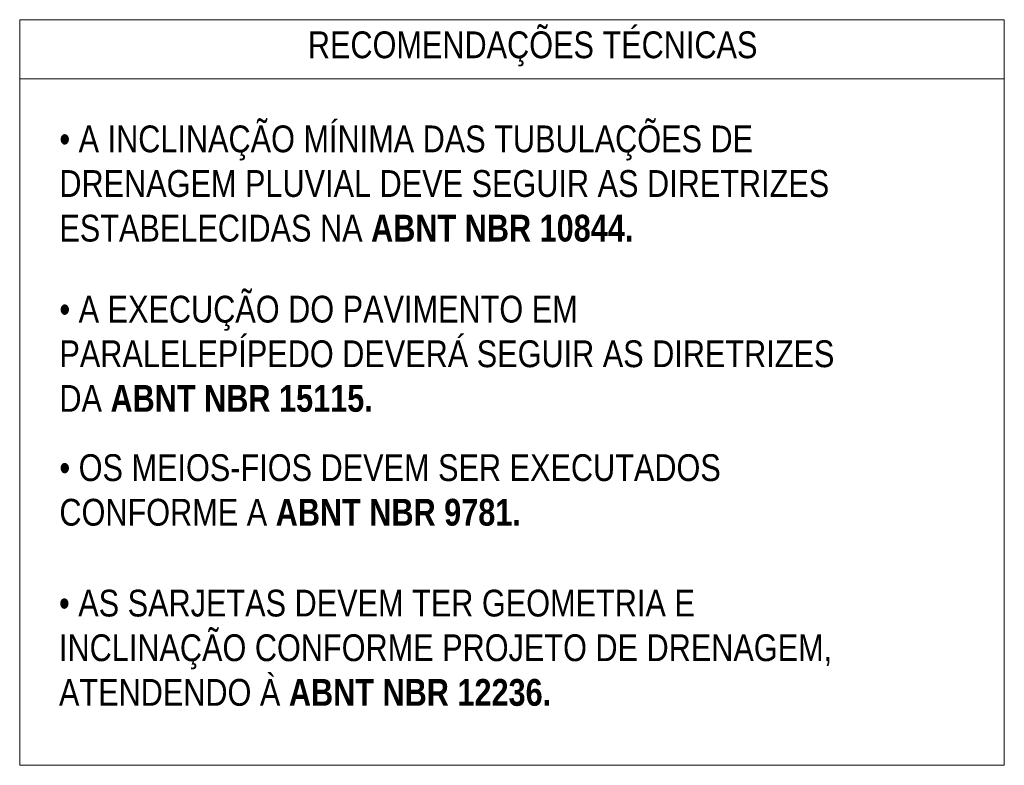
# Model space of a CAD drawing. Header units: metres. Extents: x 1291 to 1934, y 203 to 622.
# Tile 39 of 39: x 1902 to 1934, y 526 to 551. Entities that reach past the tile are written whole.
import ezdxf

# ---------------------------------------------------------------- set-up
doc = ezdxf.new("R2010")
doc.units = ezdxf.units.M
doc.layers.add('Texto', color=7, linetype='Continuous', lineweight=9)
doc.styles.add('ARIAL', font='swissc.ttf')

msp = doc.modelspace()

# ---------------------------------------------------------------- linework, layer by layer
at = {"layer": 'Texto', "color": 0}
msp.add_line((1901.52449, 548.60144), (1933.73437, 548.60144), dxfattribs=at)
msp.add_lwpolyline([(1901.52449, 550.52955), (1933.73437, 550.52955), (1933.73437, 526.15036), (1901.52449, 526.15036)], close=True, dxfattribs=at)

# ---------------------------------------------------------------- texts
at = {"layer": 'Texto', "color": 0, "attachment_point": 1, "style": 'ARIAL'}
for s, insert, char_height, width in [('RECOMENDAÇÕES TÉCNICAS', (1910.95181, 550.14635), 0.8754762, 27.2099558), ('• A INCLINAÇÃO MÍNIMA DAS TUBULAÇÕES DE DRENAGEM PLUVIAL DEVE SEGUIR AS DIRETRIZES ESTABELECIDAS NA {\\fSwis721 Cn BT|b1|i0|c0|p34;ABNT NBR 10844.}', (1902.82296, 547.07037), 0.87547617, 26.3128946), ('• A EXECUÇÃO DO PAVIMENTO EM PARALELEPÍPEDO DEVERÁ SEGUIR AS DIRETRIZES DA {\\fSwis721 Cn BT|b1|i0|c0|p34;ABNT NBR 15115.}', (1902.82365, 541.50337), 0.87547617, 26.0922061), ('• OS MEIOS-FIOS DEVEM SER EXECUTADOS CONFORME A {\\fSwis721 Cn BT|b1|i0|c0|p34;ABNT NBR 9781.}', (1902.82365, 536.3215), 0.8754762, 25.9818638), ('• AS SARJETAS DEVEM TER GEOMETRIA E INCLINAÇÃO CONFORME PROJETO DE DRENAGEM, ATENDENDO À {\\fSwis721 Cn BT|b1|i0|c0|p34;ABNT NBR 12236.}', (1902.81013, 531.89154), 0.87547617, 26.4232331)]:
    msp.add_mtext(s, dxfattribs=dict(at, insert=insert, char_height=char_height, width=width))

doc.saveas('drawing.dxf')
